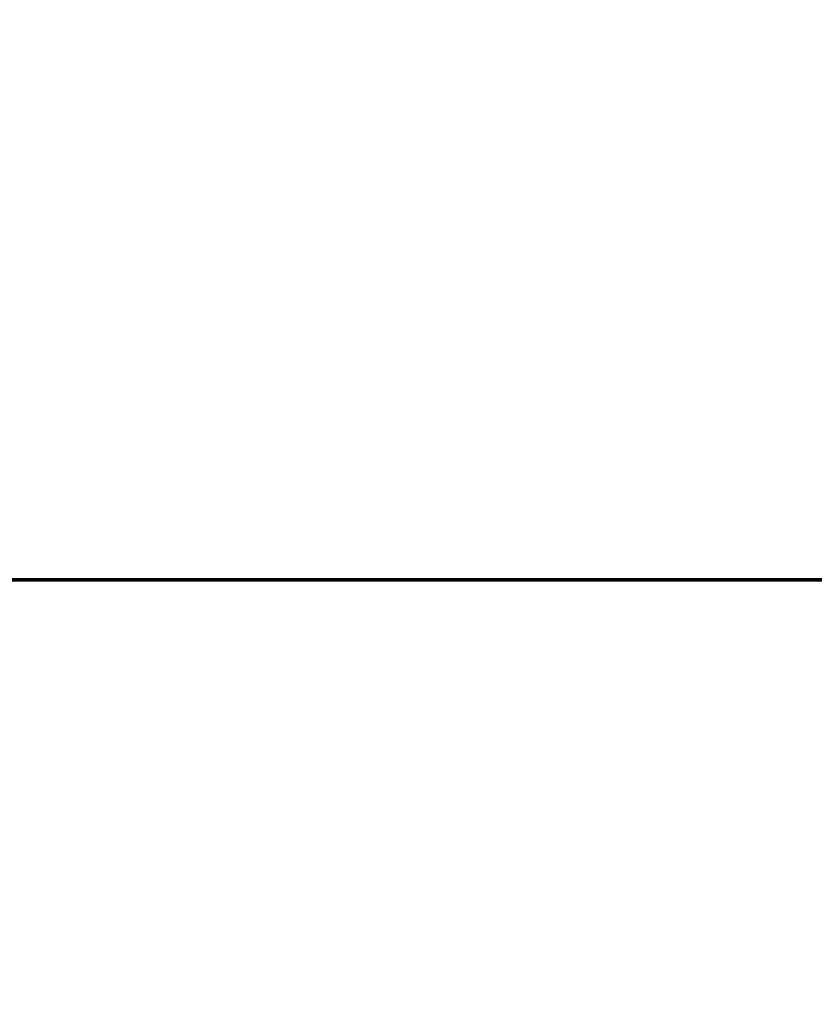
# Model space of a CAD drawing. Header units: millimetres. Extents: x -422 to 422, y -268 to 11.
# Tile 125 of 256: x -288.34 to -285.43, y -222.19 to -218.58. Entities that reach past the tile are written whole.
import ezdxf

# ---------------------------------------------------------------- set-up
doc = ezdxf.new("R2010")
doc.units = ezdxf.units.MM

msp = doc.modelspace()

# ---------------------------------------------------------------- meshes
at = {"color": 137, "lineweight": 70}
mesh = msp.add_polyface(dxfattribs=at)
corners = [(300, -253, 930), (300, -251.6396, 934.693), (300, -247.5917, 939.2705), (300, -240.9562, 943.6197), (300, -231.8964, 947.6336), (300, -220.6353, 951.2132), (300, -207.4503, 954.2705), (300, -192.666, 956.7302), (300, -176.6464, 958.5317), (300, -159.786, 959.6307), (300, -142.5, 960), (300, -125.214, 959.6307), (300, -108.3536, 958.5317), (300, -92.334, 956.7302), (300, -77.5497, 954.2705), (300, -64.3647, 951.2132), (300, -53.1036, 947.6336), (300, -44.0438, 943.6197), (300, -37.4083, 939.2705), (300, -33.3604, 934.693), (300, -32, 930), (-300, -32, 930), (-300, -33.3604, 934.693), (-300, -37.4083, 939.2705), (-300, -44.0438, 943.6197), (-300, -53.1036, 947.6336), (-300, -64.3647, 951.2132), (-300, -77.5497, 954.2705), (-300, -92.334, 956.7302), (-300, -108.3536, 958.5317), (-300, -125.214, 959.6307), (-300, -142.5, 960), (-300, -159.786, 959.6307), (-300, -176.6464, 958.5317), (-300, -192.666, 956.7302), (-300, -207.4503, 954.2705), (-300, -220.6353, 951.2132), (-300, -231.8964, 947.6336), (-300, -240.9562, 943.6197), (-300, -247.5917, 939.2705), (-300, -251.6396, 934.693), (-300, -253, 930), (0, -32, 930), (0, -48.2833, 945.675), (0, -100.2135, 957.7164), (0, -200.2361, 955.5792), (0, -151.1697, 959.9075), (0, -253, 930), (0, -236.7167, 945.675), (-73.7343, -36.1487, 938.1432), (116.9591, -35.0531, 937.0034), (-54.6679, -70.736, 952.8122), (128.0419, -70.736, 952.8122), (92.8007, -176.6464, 958.5317), (-103.5997, -178.9752, 958.3185), (-92.8007, -125.214, 959.6307), (103.5996, -122.791, 959.5189), (-92.8007, -220.6353, 951.2132), (103.5996, -218.8782, 951.6797), (73.7343, -248.8513, 938.1432), (-116.9591, -249.9469, 937.0034)]
mesh.append_faces([[corners[k] for k in face] for face in [(47, 60, 41), (42, 50, 20), (2, 59, 1), (23, 49, 22), (30, 55, 29), (20, 50, 19), (35, 45, 34), (10, 46, 9)]], dxfattribs={"vtx0": -1, "vtx1": -1, "color": 137})
mesh.append_faces([[corners[k] for k in face] for face in [(50, 49, 43), (24, 43, 49), (50, 43, 17), (59, 60, 47), (44, 55, 56), (28, 44, 51), (13, 52, 44), (46, 53, 9), (52, 51, 44), (48, 57, 37), (10, 56, 46), (45, 58, 6), (42, 22, 49), (55, 44, 29), (45, 53, 54), (52, 16, 43), (25, 51, 43), (46, 55, 31), (45, 57, 58), (56, 55, 46), (58, 48, 4), (3, 48, 59), (49, 50, 42), (59, 47, 1), (57, 48, 58), (51, 52, 43), (54, 46, 32), (54, 53, 46), (53, 45, 7), (35, 57, 45), (60, 59, 48), (44, 56, 12), (45, 54, 34), (60, 48, 38)]], dxfattribs={"vtx0": -1, "vtx1": -1, "vtx2": -1, "color": 137})
mesh.append_faces([[corners[k] for k in face] for face in [(52, 14, 15), (50, 18, 19), (55, 30, 31), (46, 31, 32), (44, 28, 29), (53, 8, 9), (60, 39, 40), (48, 37, 38), (60, 40, 41), (49, 23, 24), (43, 24, 25), (54, 33, 34), (53, 7, 8), (48, 3, 4), (57, 36, 37), (51, 27, 28)]], dxfattribs={"vtx0": -1, "vtx2": -1, "color": 137})
mesh.append_faces([[corners[k] for k in face] for face in [(4, 5, 58), (15, 16, 52), (11, 12, 56), (16, 17, 43), (38, 39, 60), (12, 13, 44), (25, 26, 51), (26, 27, 51), (5, 6, 58), (6, 7, 45), (32, 33, 54), (10, 11, 56), (35, 36, 57), (17, 18, 50), (13, 14, 52), (2, 3, 59)]], dxfattribs={"vtx1": -1, "vtx2": -1, "color": 137})
mesh.append_faces([[corners[k] for k in face] for face in [(42, 21, 22), (47, 0, 1)]], dxfattribs={"vtx2": -1, "color": 137})
mesh = msp.add_polyface(dxfattribs=at)
corners = [(300, -32), (300, -253), (-300, -253), (-300, -32)]
mesh.append_faces([[corners[k] for k in face] for face in [(0, 1, 2, 3)]], dxfattribs={"color": 137})

doc.saveas('drawing.dxf')
